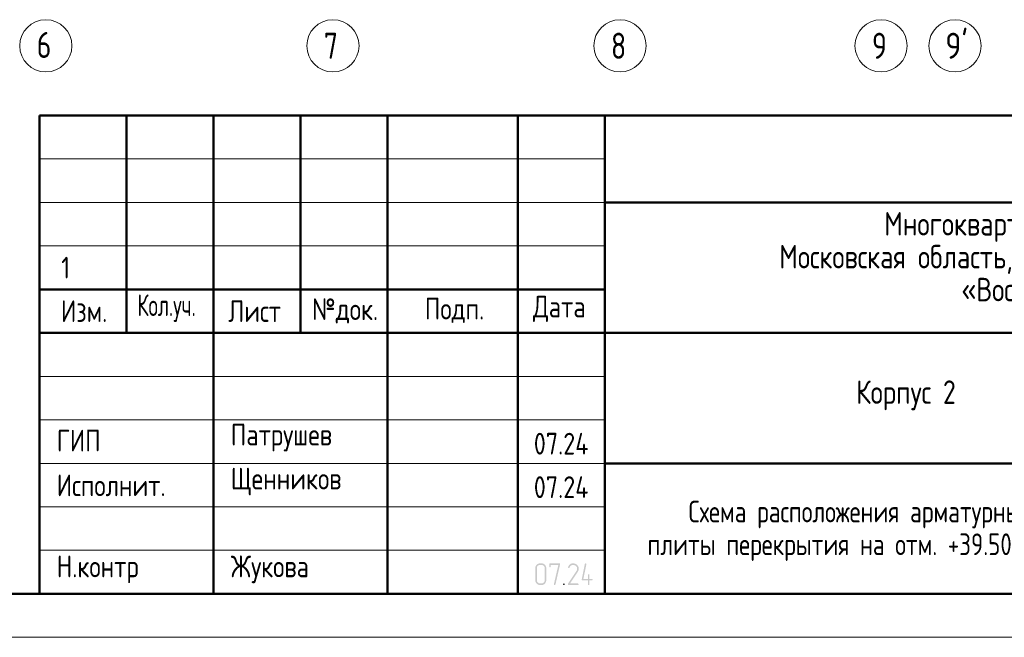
# Model space of a CAD drawing. Header units: millimetres. Extents: x 0 to 43617, y 0 to 59400.
# Tile 8 of 26: x 22774 to 34091, y 0 to 7100. Entities that reach past the tile are written whole.
import ezdxf

# ---------------------------------------------------------------- set-up
doc = ezdxf.new("R2010")
doc.units = ezdxf.units.MM
doc.linetypes.add('______5', pattern=[1100, 800, -100, 100, -100])
doc.layers.add('Standard', color=7, linetype='Continuous', lineweight=25)
doc.layers.add('Оси', color=40, linetype='______5', lineweight=18)
doc.styles.add('GOST 2.304-81', font='txt')
doc.styles.add('ISOCPEUR', font='txt')

msp = doc.modelspace()

# ---------------------------------------------------------------- hatches: boundary and pattern name
at = {"layer": 'Standard', "linetype": 'Continuous', "lineweight": 25, "transparency": 33554687}
h = msp.add_hatch(color=7, dxfattribs=at)
h.paths.add_polyline_path([(28825, 655), (28825, 652), (28825, 649), (28825, 647), (28824, 644), (28824, 641), (28823, 639), (28822, 637), (28821, 634), (28820, 632), (28819, 630), (28818, 627), (28816, 625), (28815, 623), (28813, 621), (28812, 619), (28810, 617), (28808, 615), (28806, 613), (28804, 612), (28801, 610), (28799, 609), (28797, 607), (28795, 606), (28792, 605), (28790, 604), (28788, 603), (28785, 603), (28782, 602), (28780, 602), (28777, 602), (28775, 601), (28772, 601), (28754, 601), (28751, 601), (28749, 602), (28746, 602), (28744, 602), (28742, 603), (28739, 603), (28737, 604), (28735, 605), (28732, 606), (28730, 607), (28728, 609), (28726, 610), (28723, 611), (28721, 613), (28719, 615), (28717, 617), (28715, 619), (28713, 621), (28711, 623), (28710, 625), (28708, 627), (28707, 629), (28706, 632), (28705, 634), (28704, 636), (28703, 639), (28702, 641), (28702, 644), (28701, 646), (28701, 649), (28701, 652), (28701, 655), (28701, 797), (28701, 799), (28701, 802), (28701, 805), (28702, 807), (28702, 810), (28703, 812), (28704, 814), (28705, 817), (28706, 819), (28707, 821), (28708, 823), (28709, 826), (28711, 828), (28713, 830), (28714, 832), (28716, 834), (28718, 836), (28720, 838), (28722, 839), (28724, 841), (28727, 842), (28729, 844), (28731, 845), (28733, 846), (28736, 847), (28738, 848), (28741, 848), (28743, 849), (28746, 849), (28749, 850), (28751, 850), (28754, 850), (28772, 850), (28775, 850), (28777, 850), (28780, 849), (28782, 849), (28785, 849), (28787, 848), (28790, 847), (28792, 846), (28794, 845), (28797, 844), (28799, 843), (28801, 841), (28803, 840), (28805, 838), (28807, 836), (28809, 834), (28811, 833), (28813, 830), (28815, 828), (28816, 826), (28818, 824), (28819, 822), (28820, 820), (28821, 817), (28822, 815), (28823, 812), (28824, 810), (28824, 807), (28825, 805), (28825, 802), (28825, 799), (28825, 797)], flags=16)
h.paths.add_polyline_path([(28808, 655), (28808, 797), (28808, 800), (28807, 804), (28806, 807), (28805, 810), (28804, 813), (28802, 816), (28800, 819), (28797, 822), (28794, 824), (28792, 826), (28789, 828), (28785, 830), (28782, 831), (28779, 832), (28775, 832), (28772, 832), (28754, 832), (28750, 832), (28747, 832), (28744, 831), (28740, 830), (28737, 828), (28734, 826), (28731, 824), (28729, 822), (28726, 819), (28724, 816), (28722, 814), (28721, 810), (28720, 807), (28719, 804), (28718, 800), (28718, 797), (28718, 655), (28718, 651), (28719, 648), (28720, 644), (28721, 641), (28723, 638), (28725, 635), (28727, 632), (28729, 630), (28732, 627), (28735, 625), (28738, 623), (28741, 622), (28744, 620), (28747, 620), (28751, 619), (28754, 619), (28772, 619), (28775, 619), (28779, 620), (28782, 620), (28785, 622), (28788, 623), (28791, 625), (28794, 627), (28797, 629), (28800, 632), (28802, 635), (28804, 637), (28805, 641), (28806, 644), (28807, 647), (28808, 651)])
for points in [[(28985, 839), (28932, 608), (28931, 607), (28931, 606), (28930, 605), (28928, 603), (28923, 601), (28921, 601), (28920, 602), (28918, 602), (28917, 603), (28916, 604), (28915, 605), (28915, 605), (28915, 606), (28914, 607), (28914, 608), (28914, 609), (28914, 610), (28914, 612), (28965, 832), (28878, 832), (28878, 815), (28878, 814), (28878, 813), (28878, 812), (28878, 811), (28877, 810), (28877, 809), (28876, 809), (28876, 808), (28875, 807), (28873, 806), (28871, 806), (28869, 806), (28869, 806), (28868, 806), (28868, 806), (28867, 806), (28866, 807), (28865, 807), (28864, 807), (28863, 808), (28863, 808), (28862, 809), (28862, 810), (28861, 811), (28861, 812), (28861, 813), (28861, 814), (28861, 815), (28861, 841), (28861, 842), (28861, 843), (28861, 844), (28861, 845), (28861, 846), (28862, 847), (28862, 847), (28863, 848), (28863, 848), (28864, 849), (28865, 849), (28866, 849), (28866, 850), (28867, 850), (28868, 850), (28870, 850), (28976, 850), (28978, 850), (28980, 849), (28982, 849), (28983, 848), (28984, 847), (28985, 845), (28985, 844), (28985, 842)], [(29189, 601), (29083, 601), (29081, 601), (29080, 602), (29078, 603), (29076, 604), (29075, 606), (29075, 607), (29074, 609), (29074, 611), (29074, 612), (29074, 613), (29075, 614), (29075, 615), (29173, 763), (29177, 770), (29179, 776), (29180, 779), (29181, 782), (29181, 786), (29181, 789), (29181, 791), (29181, 793), (29181, 795), (29180, 798), (29180, 800), (29179, 802), (29179, 804), (29178, 806), (29177, 807), (29176, 809), (29175, 811), (29173, 813), (29172, 814), (29170, 816), (29169, 818), (29167, 819), (29165, 821), (29163, 822), (29162, 823), (29160, 824), (29158, 826), (29156, 827), (29154, 828), (29152, 828), (29150, 829), (29147, 830), (29145, 831), (29143, 831), (29141, 831), (29139, 832), (29136, 832), (29134, 832), (29131, 832), (29128, 831), (29125, 831), (29122, 830), (29119, 829), (29117, 828), (29114, 827), (29111, 825), (29109, 823), (29106, 821), (29104, 819), (29102, 816), (29099, 813), (29098, 809), (29096, 806), (29094, 802), (29094, 800), (29093, 799), (29092, 798), (29091, 798), (29090, 797), (29089, 797), (29088, 796), (29086, 796), (29084, 796), (29083, 797), (29081, 797), (29080, 798), (29079, 799), (29078, 800), (29078, 800), (29078, 801), (29077, 802), (29077, 803), (29077, 804), (29077, 805), (29077, 808), (29078, 811), (29079, 813), (29080, 816), (29082, 818), (29083, 820), (29084, 823), (29085, 825), (29087, 827), (29088, 829), (29090, 831), (29092, 832), (29093, 834), (29095, 836), (29097, 837), (29099, 839), (29101, 840), (29104, 843), (29108, 845), (29112, 846), (29116, 848), (29120, 849), (29124, 849), (29129, 850), (29133, 850), (29136, 850), (29139, 850), (29143, 849), (29146, 849), (29149, 848), (29151, 848), (29154, 847), (29157, 846), (29160, 845), (29163, 843), (29166, 842), (29168, 840), (29171, 839), (29174, 837), (29176, 835), (29179, 833), (29181, 830), (29184, 828), (29186, 826), (29188, 823), (29190, 820), (29191, 818), (29193, 815), (29194, 813), (29196, 810), (29197, 807), (29198, 804), (29198, 801), (29199, 798), (29199, 795), (29200, 792), (29200, 789), (29200, 784), (29199, 780), (29198, 776), (29197, 772), (29196, 770), (29195, 767), (29195, 765), (29193, 763), (29192, 760), (29191, 758), (29189, 755), (29188, 753), (29099, 619), (29189, 619), (29191, 619), (29192, 618), (29194, 618), (29195, 616), (29196, 615), (29197, 613), (29198, 612), (29198, 610), (29198, 609), (29197, 607), (29197, 606), (29195, 604), (29195, 603), (29194, 603), (29194, 602), (29193, 602), (29192, 602), (29191, 601), (29190, 601)], [(29322, 672), (29349, 672), (29351, 672), (29352, 672), (29354, 671), (29355, 670), (29357, 668), (29357, 667), (29358, 665), (29358, 663), (29358, 662), (29358, 660), (29357, 659), (29356, 657), (29355, 657), (29355, 656), (29354, 656), (29353, 655), (29352, 655), (29351, 655), (29350, 655), (29349, 655), (29322, 655), (29322, 610), (29322, 609), (29322, 608), (29322, 607), (29322, 606), (29321, 605), (29321, 605), (29321, 604), (29320, 603), (29319, 602), (29317, 602), (29316, 601), (29314, 601), (29313, 601), (29312, 601), (29312, 602), (29311, 602), (29310, 602), (29309, 602), (29308, 603), (29307, 603), (29307, 604), (29306, 605), (29306, 605), (29305, 606), (29305, 607), (29305, 608), (29305, 609), (29305, 610), (29305, 655), (29243, 655), (29241, 655), (29239, 655), (29237, 656), (29236, 657), (29235, 658), (29234, 660), (29234, 661), (29234, 663), (29234, 665), (29269, 843), (29270, 845), (29270, 846), (29271, 847), (29272, 848), (29278, 850), (29280, 850), (29281, 849), (29283, 849), (29284, 848), (29285, 847), (29285, 846), (29286, 846), (29286, 845), (29287, 844), (29287, 843), (29287, 842), (29287, 841), (29287, 839), (29253, 672), (29305, 672), (29305, 717), (29305, 718), (29305, 720), (29306, 721), (29307, 723), (29308, 724), (29309, 724), (29310, 725), (29310, 725), (29311, 725), (29312, 726), (29313, 726), (29314, 726), (29315, 726), (29317, 725), (29318, 725), (29320, 723), (29320, 723), (29321, 722), (29321, 721), (29322, 721), (29322, 720), (29322, 719), (29322, 718), (29322, 717)], [(29029, 619), (29031, 619), (29033, 618), (29034, 618), (29035, 616), (29037, 615), (29037, 613), (29038, 612), (29038, 610), (29038, 609), (29038, 607), (29037, 606), (29036, 604), (29035, 603), (29035, 603), (29034, 602), (29033, 602), (29032, 602), (29031, 601), (29030, 601), (29029, 601), (29027, 601), (29026, 602), (29024, 603), (29023, 604), (29022, 605), (29021, 607), (29020, 608), (29020, 610), (29020, 611), (29021, 613), (29022, 614), (29023, 616), (29023, 616), (29024, 617), (29024, 618), (29025, 618), (29026, 619), (29027, 619), (29028, 619)]]:
    msp.add_hatch(color=7, dxfattribs=at).paths.add_polyline_path(points, flags=16)

# ---------------------------------------------------------------- linework, layer by layer
at = {"layer": 'Standard', "color": 7, "linetype": 'Continuous', "lineweight": 50, "transparency": 33554687}
for p, q in [((23000, 500), (23000, 6000)), ((23000, 6000), (41500, 6000)), ((24000, 3500), (24000, 6000)), ((25000, 500), (25000, 6000)), ((26000, 3500), (26000, 6000)), ((27000, 500), (27000, 6000)), ((28500, 500), (28500, 6000)), ((29500, 500), (29500, 6000)), ((29500, 5000), (41500, 5000)), ((23000, 4000), (29500, 4000)), ((23000, 4000), (29500, 4000)), ((23000, 3500), (29500, 3500)), ((23000, 3500), (29500, 3500)), ((29500, 3500), (41500, 3500)), ((29500, 2000), (41500, 2000))]:
    msp.add_line(p, q, dxfattribs=at)
at = {"layer": 'Standard', "color": 7, "linetype": 'Continuous', "lineweight": 13, "transparency": 33554687}
for p, q in [((23000, 5500), (29500, 5500)), ((23000, 5000), (29500, 5000)), ((23000, 4500), (29500, 4500)), ((23000, 3000), (29500, 3000)), ((23000, 2500), (29500, 2500)), ((23000, 2500), (29500, 2500)), ((23000, 2000), (29500, 2000)), ((23000, 2000), (29500, 2000)), ((23000, 1500), (29500, 1500)), ((23000, 1000), (29500, 1000))]:
    msp.add_line(p, q, dxfattribs=at)
at = {"layer": 'Standard', "color": 7, "linetype": 'Continuous', "lineweight": 25, "transparency": 33554687}
msp.add_line((23000, 500), (41500, 500), dxfattribs=at)
msp.add_line((23000, 500), (41500, 500), dxfattribs=at)
msp.add_line((23000, 500), (41500, 500), dxfattribs=at)
at = {"layer": 'Standard', "color": 7, "linetype": 'Continuous', "lineweight": 13, "transparency": 33554687}
msp.add_lwpolyline([(0, 0), (42000, 0), (42000, 59400), (0, 59400), (0, 0)], close=True, dxfattribs=at)
at = {"layer": 'Standard', "color": 7, "linetype": 'Continuous', "lineweight": 50, "transparency": 33554687}
msp.add_lwpolyline([(2000, 58900), (41500, 58900), (41500, 500), (2000, 500), (2000, 58900)], close=True, dxfattribs=at)
at = {"layer": 'Оси', "color": 7, "linetype": 'Continuous', "lineweight": 13, "transparency": 33554687}
for centre in [(23074, 6800), (26374, 6800), (29674, 6800), (32674, 6800), (33524, 6800)]:
    msp.add_circle(centre, 300, dxfattribs=at)

# ---------------------------------------------------------------- texts
at = {"layer": 'Standard', "color": 7, "linetype": 'Continuous', "lineweight": 25, "transparency": 33554687, "attachment_point": 7, "style": 'GOST 2.304-81'}
for s, insert, char_height, width in [('Многоквартирный\\~жилой\\~дом\\~по\\~адресу:\\~', (32710, 4545), 270, 5717.08), ('Московская\\~область,\\~городской\\~округ\\~Звенигород,\\~район\\~', (31504, 4167), 270, 8136.21), ('«Восточный»,\\~микрорайон\\~2', (33597, 3789), 270, 3952.83), ('Изм.', (23248, 3625), 250, 631.15), ('\\W0.83;Кол.уч.', (24127, 3625), 250, 799.96), ('Лист', (25171, 3625), 250, 782.23), ('№док.', (26135, 3607), 250, 853.39), ('Подп.', (27431, 3614), 250, 764.53), ('Дата', (28673, 3625), 250, 782.23), ('Корпус\\~2', (32388, 2610), 270, 1362.88), ('ГИП', (23200, 2137), 250, 586.81), ('Патрушев', (25200, 2137), 250, 1386.36), ('07.24', (28683, 2101), 250, 817.62), ('Исполнит.', (23200, 1622), 250, 1386.36), ('Щенников', (25200, 1631), 250, 1333.08), ('07.24', (28683, 1601), 250, 817.62), ('Н.контр', (23200, 622), 250, 1102.09), ('Жукова', (25200, 622), 250, 1031.11)]:
    msp.add_mtext(s, dxfattribs=dict(at, insert=insert, char_height=char_height, width=width))
at = {"layer": 'Standard', "color": 7, "linetype": 'Continuous', "lineweight": 18, "transparency": 33554687, "insert": (23302, 4250), "char_height": 250, "width": 233.33, "attachment_point": 5, "style": 'GOST 2.304-81'}
msp.add_mtext('\\A1;{\\fGOST 2.304-81|i0|b0;\\H250.000000;\\W1.000000;\\C7;1}\\P', dxfattribs=at)
at = {"layer": 'Standard', "color": 7, "linetype": 'Continuous', "lineweight": 25, "transparency": 33554687, "insert": (33000, 1571), "char_height": 250, "width": 7420.83, "attachment_point": 2, "line_spacing_factor": 0.903614}
msp.add_mtext('\\A1;{\\fGOST 2.304-81|i0|b0;\\H250.000000;\\W0.952381;\\C7;Схема расположения арматурных каркасов}\\P{\\fGOST 2.304-81|i0|b0;\\H250.000000;\\W0.952381;\\C7;плиты перекрытия на отм. +39.500 (секции 3, 4)}\\P', dxfattribs=at)
at = {"layer": 'Оси', "color": 7, "linetype": 'Continuous', "lineweight": 25, "transparency": 33554687, "char_height": 300, "attachment_point": 7, "style": 'ISOCPEUR'}
for s, insert, width in [('\\W0.78;6', (22969, 6660), 326.41), ('\\W0.78;7', (26269, 6650), 326.41), ('\\W0.78;8', (29569, 6650), 326.41), ('\\W0.78;9', (32569, 6650), 326.41), ("\\W0.84;9'", (33412, 6650), 440.64)]:
    msp.add_mtext(s, dxfattribs=dict(at, insert=insert, width=width))

doc.saveas('drawing.dxf')
